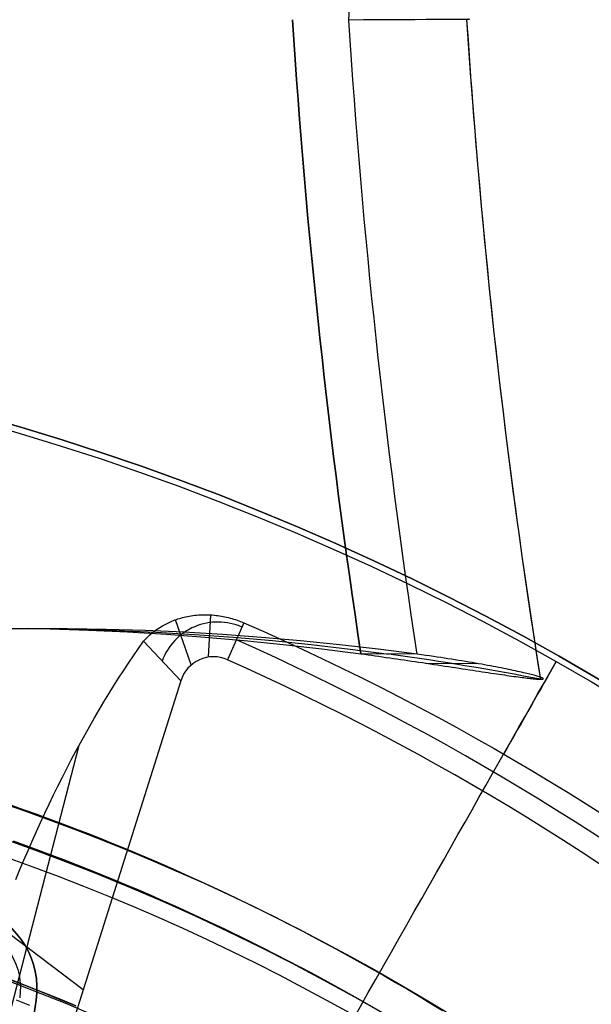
# Model space of a CAD drawing. Extents: x 1448 to 2588, y -916 to 723.
# Tile 32 of 37: x 2040 to 2057, y 136 to 166. Entities that reach past the tile are written whole.
import ezdxf

# ---------------------------------------------------------------- set-up
doc = ezdxf.new("R2010")
doc.units = 0
doc.layers.add('1', color=7, linetype='CONTINUOUS')

msp = doc.modelspace()

# ---------------------------------------------------------------- linework, layer by layer
at = {"layer": '1', "color": 250}
for p, q in [((2044.832, 146.05, 25.37), (2044.355, 147.418, 28.319)), ((2045.357, 146.286, 25.37), (2045.42, 147.566, 27.754)), ((2046.426, 147.323, 27.58), (2045.928, 146.206, 25.37)), ((2039.149, 147.163, 24.83), (2040.852, 147.152, 15.993)), ((2044.513, 145.57, 25.37), (2043.387, 146.767, 29.279)), ((2051.671, 146.376, 18.08), (2049.967, 146.387, 26.917)), ((2051.92, 146.106, 26.888), (2053.473, 146.096, 18.833)), ((2055.97, 146.315, 16.07), (2055.97, 146.315, 23.63)), ((2044.513, 145.57, 25.37), (2038.602, 126.844, 25.37)), ((2041.429, 143.607, 32.392), (2037.212, 127.282, 32.392)), ((2041.558, 136.207, 25.37), (2038.968, 138.172, 36.028))]:
    msp.add_line(p, q, dxfattribs=at)
at = {"layer": '1', "color": 8}
for p, q in [((2036.71, 113.232, 639.5), (2040.133, 135.894, 639.5)), ((2040.133, 135.894, 630), (2038.08, 122.3, 630)), ((2040.133, 135.894, 639.5), (2040.133, 135.894, 630))]:
    msp.add_line(p, q, dxfattribs=at)
at = {"layer": '1', "color": 250}
for points in [[(2039.38, 141.804), (2039.771, 141.667), (2040.16, 141.527), (2040.549, 141.384), (2040.937, 141.239), (2041.324, 141.092), (2041.71, 140.942), (2042.095, 140.79), (2042.479, 140.635), (2042.862, 140.478), (2043.244, 140.319), (2043.625, 140.157), (2044.005, 139.993), (2044.384, 139.826), (2044.762, 139.658), (2045.139, 139.486), (2045.515, 139.313), (2045.89, 139.137), (2046.264, 138.959), (2046.636, 138.779), (2047.008, 138.596), (2047.378, 138.411), (2047.748, 138.224), (2048.116, 138.034), (2048.483, 137.842), (2048.848, 137.648), (2049.213, 137.452), (2049.576, 137.253), (2049.939, 137.053), (2050.3, 136.85), (2050.659, 136.645), (2051.018, 136.437), (2051.375, 136.228), (2051.731, 136.016), (2052.086, 135.802), (2052.439, 135.586)], [(2039.437, 140.724), (2039.821, 140.586), (2040.204, 140.445), (2040.586, 140.302), (2040.967, 140.157), (2041.347, 140.01), (2041.727, 139.86), (2042.105, 139.707), (2042.482, 139.553), (2042.859, 139.396), (2043.234, 139.236), (2043.609, 139.075), (2043.982, 138.91), (2044.354, 138.744), (2044.726, 138.576), (2045.096, 138.405), (2045.465, 138.231), (2045.834, 138.056), (2046.201, 137.878), (2046.567, 137.698), (2046.932, 137.516), (2047.295, 137.331), (2047.658, 137.145), (2048.02, 136.956), (2048.38, 136.764), (2048.739, 136.571), (2049.097, 136.376), (2049.454, 136.178), (2049.81, 135.978), (2050.164, 135.776), (2050.517, 135.572)], [(2041.337, 135.726), (2040.932, 135.895), (2040.527, 136.061), (2040.12, 136.223), (2039.712, 136.383), (2039.303, 136.54)], [(2041.337, 135.726), (2040.932, 135.895), (2040.527, 136.061), (2040.12, 136.223), (2039.712, 136.383), (2039.303, 136.54)], [(2039.303, 136.538), (2039.712, 136.381), (2040.119, 136.222), (2040.526, 136.059), (2040.932, 135.893), (2041.336, 135.724)], [(2039.529, 135.908), (2039.934, 135.75)]]:
    msp.add_lwpolyline(points, dxfattribs=at)
at = {"layer": '1', "color": 8, "extrusion": (0.149344, 0.988785, -3.87881e-09)}
msp.add_lwpolyline([(-1996.459, 640), (-1996.487, 639.997), (-1996.515, 639.993), (-1996.541, 639.988), (-1996.554, 639.986), (-1996.567, 639.983), (-1996.579, 639.98), (-1996.592, 639.976), (-1996.604, 639.973), (-1996.616, 639.969), (-1996.628, 639.965), (-1996.639, 639.961), (-1996.651, 639.957), (-1996.662, 639.953), (-1996.673, 639.948), (-1996.683, 639.943), (-1996.694, 639.938), (-1996.704, 639.933), (-1996.714, 639.927), (-1996.724, 639.922), (-1996.734, 639.916), (-1996.744, 639.91), (-1996.753, 639.903), (-1996.762, 639.897), (-1996.771, 639.89), (-1996.78, 639.883), (-1996.788, 639.876), (-1996.797, 639.869), (-1996.805, 639.861), (-1996.813, 639.854), (-1996.82, 639.846), (-1996.828, 639.838), (-1996.835, 639.829), (-1996.842, 639.821), (-1996.849, 639.812), (-1996.856, 639.803), (-1996.862, 639.794), (-1996.869, 639.785), (-1996.875, 639.775), (-1996.881, 639.765), (-1996.886, 639.755), (-1996.892, 639.745), (-1996.897, 639.735), (-1996.902, 639.724), (-1996.907, 639.714), (-1996.912, 639.703), (-1996.916, 639.692), (-1996.921, 639.68), (-1996.925, 639.669), (-1996.928, 639.657), (-1996.932, 639.645), (-1996.936, 639.633), (-1996.939, 639.62), (-1996.942, 639.608), (-1996.945, 639.595), (-1996.947, 639.582), (-1996.952, 639.556), (-1996.956, 639.528), (-1996.959, 639.5)], dxfattribs=at)
at = {"layer": '1', "color": 250}
for points in [[(2043.387, 146.767, 29.279), (2043.449, 146.834, 29.197), (2043.513, 146.899, 29.116), (2043.58, 146.961, 29.035), (2043.65, 147.021, 28.954), (2043.724, 147.079, 28.874), (2043.8, 147.134, 28.796), (2043.878, 147.186, 28.718), (2043.96, 147.235, 28.642), (2044.039, 147.279, 28.571), (2044.121, 147.32, 28.501), (2044.206, 147.359, 28.432), (2044.249, 147.377, 28.398), (2044.293, 147.395, 28.365), (2044.337, 147.411, 28.332), (2044.382, 147.427, 28.299), (2044.427, 147.443, 28.267), (2044.473, 147.457, 28.236), (2044.52, 147.471, 28.204), (2044.567, 147.483, 28.174), (2044.615, 147.495, 28.143), (2044.663, 147.507, 28.114), (2044.717, 147.518, 28.081), (2044.772, 147.528, 28.05), (2044.827, 147.538, 28.019), (2044.882, 147.546, 27.989), (2044.938, 147.553, 27.96), (2044.995, 147.559, 27.932), (2045.051, 147.563, 27.905), (2045.109, 147.567, 27.878), (2045.166, 147.569, 27.853), (2045.225, 147.571, 27.828), (2045.283, 147.571, 27.804), (2045.342, 147.569, 27.782), (2045.402, 147.567, 27.76), (2045.462, 147.563, 27.74), (2045.522, 147.558, 27.72), (2045.583, 147.551, 27.702), (2045.636, 147.545, 27.687), (2045.69, 147.537, 27.672), (2045.743, 147.528, 27.659), (2045.797, 147.518, 27.647), (2045.85, 147.508, 27.635), (2045.904, 147.496, 27.625), (2045.957, 147.483, 27.616), (2046.011, 147.469, 27.608), (2046.064, 147.454, 27.6), (2046.116, 147.438, 27.594), (2046.169, 147.421, 27.589), (2046.221, 147.404, 27.585), (2046.273, 147.385, 27.582), (2046.324, 147.365, 27.58), (2046.375, 147.345, 27.579), (2046.426, 147.323, 27.58)], [(2039.52, 139.557, 35.253), (2039.642, 139.851, 35.077), (2039.766, 140.143, 34.898), (2039.891, 140.432, 34.717), (2040.017, 140.718, 34.532), (2040.144, 141.002, 34.345), (2040.272, 141.284, 34.154), (2040.402, 141.562, 33.961), (2040.532, 141.838, 33.765), (2040.664, 142.112, 33.566), (2040.796, 142.382, 33.365), (2040.93, 142.65, 33.16), (2041.065, 142.915, 32.953), (2041.202, 143.178, 32.743), (2041.339, 143.438, 32.53), (2041.478, 143.694, 32.315), (2041.617, 143.948, 32.097), (2041.758, 144.2, 31.876), (2041.9, 144.448, 31.653), (2042.044, 144.693, 31.427), (2042.188, 144.936, 31.199), (2042.334, 145.175, 30.968), (2042.481, 145.412, 30.734), (2042.629, 145.645, 30.498), (2042.778, 145.876, 30.259), (2042.929, 146.103, 30.018), (2043.08, 146.328, 29.774), (2043.233, 146.549, 29.528), (2043.387, 146.767, 29.279)], [(2049.967, 146.387, 26.917), (2050.076, 146.372, 26.936), (2050.184, 146.357, 26.954), (2050.293, 146.341, 26.968), (2050.403, 146.326, 26.98), (2050.512, 146.311, 26.99), (2050.621, 146.295, 26.997), (2050.731, 146.279, 27.002), (2050.841, 146.264, 27.004), (2050.951, 146.248, 27.004), (2051.06, 146.232, 27.001), (2051.17, 146.216, 26.995), (2051.279, 146.2, 26.987), (2051.389, 146.184, 26.977), (2051.498, 146.168, 26.964), (2051.607, 146.152, 26.949), (2051.715, 146.136, 26.931), (2051.831, 146.119, 26.909), (2051.946, 146.102, 26.885), (2052.06, 146.085, 26.857), (2052.173, 146.068, 26.827), (2052.285, 146.051, 26.794), (2052.397, 146.034, 26.758), (2052.508, 146.017, 26.72), (2052.617, 146, 26.679), (2052.726, 145.984, 26.635), (2052.833, 145.968, 26.588), (2052.94, 145.952, 26.539), (2053.045, 145.936, 26.487), (2053.149, 145.92, 26.432), (2053.251, 145.904, 26.375), (2053.352, 145.889, 26.315), (2053.452, 145.874, 26.253), (2053.546, 145.86, 26.191), (2053.638, 145.846, 26.127), (2053.728, 145.832, 26.061), (2053.816, 145.819, 25.992), (2053.903, 145.806, 25.922), (2053.988, 145.793, 25.849), (2054.071, 145.781, 25.774), (2054.153, 145.769, 25.697), (2054.232, 145.757, 25.619), (2054.31, 145.746, 25.538), (2054.385, 145.735, 25.455), (2054.458, 145.725, 25.371), (2054.53, 145.715, 25.284), (2054.599, 145.705, 25.196), (2054.666, 145.696, 25.105), (2054.731, 145.687, 25.013), (2054.789, 145.679, 24.925), (2054.846, 145.672, 24.836), (2054.9, 145.665, 24.745), (2054.952, 145.658, 24.654), (2055.002, 145.652, 24.561), (2055.05, 145.647, 24.467), (2055.095, 145.642, 24.371), (2055.138, 145.637, 24.275), (2055.178, 145.633, 24.178), (2055.216, 145.629, 24.08), (2055.252, 145.626, 23.98), (2055.286, 145.623, 23.88), (2055.316, 145.621, 23.779), (2055.345, 145.619, 23.677), (2055.371, 145.618, 23.575), (2055.394, 145.617, 23.471), (2055.412, 145.617, 23.385)], [(2055.412, 145.617, 23.385), (2055.429, 145.617, 23.288), (2055.445, 145.617, 23.192), (2055.458, 145.618, 23.095), (2055.469, 145.619, 22.998), (2055.477, 145.621, 22.901), (2055.484, 145.623, 22.804), (2055.488, 145.626, 22.707), (2055.49, 145.629, 22.609), (2055.49, 145.633, 22.512), (2055.487, 145.636, 22.415), (2055.483, 145.641, 22.317), (2055.476, 145.645, 22.22), (2055.467, 145.65, 22.123), (2055.456, 145.656, 22.026), (2055.443, 145.662, 21.929), (2055.427, 145.668, 21.833), (2055.408, 145.675, 21.728), (2055.386, 145.683, 21.624), (2055.362, 145.691, 21.52), (2055.335, 145.699, 21.418), (2055.306, 145.708, 21.316), (2055.274, 145.717, 21.215), (2055.241, 145.727, 21.114), (2055.204, 145.737, 21.015), (2055.166, 145.747, 20.916), (2055.125, 145.757, 20.819), (2055.081, 145.768, 20.722), (2055.036, 145.78, 20.626), (2054.988, 145.791, 20.532), (2054.938, 145.803, 20.438), (2054.886, 145.815, 20.346), (2054.832, 145.828, 20.255), (2054.772, 145.841, 20.159), (2054.709, 145.855, 20.065), (2054.645, 145.869, 19.973), (2054.578, 145.884, 19.883), (2054.51, 145.898, 19.794), (2054.439, 145.913, 19.707), (2054.366, 145.928, 19.621), (2054.291, 145.943, 19.538), (2054.214, 145.958, 19.456), (2054.135, 145.974, 19.376), (2054.054, 145.989, 19.298), (2053.972, 146.005, 19.222), (2053.887, 146.021, 19.148), (2053.801, 146.037, 19.076), (2053.713, 146.053, 19.005), (2053.624, 146.069, 18.937), (2053.528, 146.086, 18.868), (2053.431, 146.103, 18.802), (2053.333, 146.12, 18.738), (2053.232, 146.137, 18.676), (2053.131, 146.155, 18.617), (2053.028, 146.172, 18.561), (2052.924, 146.189, 18.507), (2052.818, 146.206, 18.455), (2052.712, 146.223, 18.406), (2052.604, 146.24, 18.36), (2052.495, 146.256, 18.316), (2052.385, 146.273, 18.275), (2052.273, 146.29, 18.237), (2052.161, 146.306, 18.201), (2052.048, 146.323, 18.168), (2051.934, 146.339, 18.138), (2051.803, 146.358, 18.107), (2051.671, 146.376, 18.08)]]:
    msp.add_polyline3d(points, dxfattribs=at)
at = {"layer": '1', "color": 250, "extrusion": (0.189316, -0.00117, -0.981915)}
for centre, radius, start, end in [((171.469, 2148.478, 370.491), 133.812, 272.89913, 283.82518), ((193.726, 2232.089, 361.491), 217.803, 260.83854, 265.922), ((193.726, 2232.089, 370.491), 217.803, 260.83854, 265.922), ((193.726, 2232.089, 370.491), 217.803, 260.83854, 265.922), ((193.726, 2232.089, 365.991), 213.303, 260.44297, 265.84807), ((193.726, 2232.089, 365.991), 213.303, 264.58296, 265.84807), ((193.726, 2232.089, 365.991), 213.303, 260.44298, 264.58126), ((73.73, 2006.041, 361.491), 86.028, 316.63849, 7.36151), ((73.73, 2006.041, 365.991), 86.028, 316.63849, 7.36151), ((73.73, 2006.041, 366.301), 86.028, 7.36151, 10.51135)]:
    msp.add_arc(centre, radius, start, end, dxfattribs=at)
at = {"layer": '1', "color": 250, "extrusion": (-0.189316, 0.00117, 0.981915)}
for centre, radius, start, end in [((-193.726, 2232.089, -361.491), 217.803, 274.078, 279.16146), ((-73.73, 2006.041, -370.491), 86.028, 172.63849, 223.36151)]:
    msp.add_arc(centre, radius, start, end, dxfattribs=at)
at = {"layer": '1', "color": 250, "extrusion": (-0.003846, 0.999991, -0.001827)}
msp.add_arc((-2049.376, 22.37, 157.663), 4.504, 169.1432, 259.1409, dxfattribs=at)
at = {"layer": '1', "color": 250, "extrusion": (0, 0, -1)}
for centre, radius, start, end in [((-2017.486, 78.454, -23.63), 78.014, 29.55807, 149.55807), ((-2017.486, 78.454, -23.63), 77.829, 29.55807, 149.55807), ((-2017.486, 78.454, -16.07), 77.829, 29.55807, 149.55807), ((-2017.23, 77.996, -639.2), 67.502, 98.58888, 278.58888), ((-2017.23, 77.996, -614.2), 67.502, 98.58888, 278.58888), ((-2017.23, 77.996, -614.2), 66.502, 98.58888, 278.58888), ((-2017.23, 77.996, -100.739), 65.996, 98.58888, 278.58888), ((-2017.23, 77.996, -102.539), 65.996, 98.58888, 278.58888), ((-2017.23, 77.996, -101.639), 65.996, 98.58888, 278.58888), ((-2017.23, 77.996, -52.239), 62.5, 98.58888, 278.58888), ((-2017.23, 77.996, -48.242), 62.5, 98.58888, 278.58888)]:
    msp.add_arc(centre, radius, start, end, dxfattribs=at)
at = {"layer": '1', "color": 250}
for centre, radius, start, end in [((2017.486, 78.454, 16.07), 78.014, 30.44193, 150.44193), ((2017.486, 78.454, 19.85), 78.014, 30.44193, 150.44193), ((2045.638, 145.554, 27.325), 1.796, 65.9752, 159.9813), ((2013.867, 74.372, 26.567), 79.326, 36.0834, 65.94795), ((2045.505, 145.257, 25.37), 1.04, 65.9789, 162.4507), ((2013.866, 74.371, 25.37), 78.666, 36.06419, 65.94771), ((2017.23, 77.996, 639.2), 66.502, 261.41112, 81.41112)]:
    msp.add_arc(centre, radius, start, end, dxfattribs=at)
at = {"layer": '1', "color": 250, "extrusion": (0.032124, 0.03623, -0.998827)}
msp.add_arc((-1457.5, 1393.572, 43.53), 77.755, 71.99349, 102.68865, dxfattribs=at)
at = {"layer": '1', "color": 250, "extrusion": (0.869856, -0.493305, 0)}
for centre, radius, start, end in [((1110.71, 42.644, 1716.22), 40.528, 269.4207, 319.0268), ((1110.531, 2.479, 1716.22), 37.345, 34.4966, 42.4565)]:
    msp.add_arc(centre, radius, start, end, dxfattribs=at)
at = {"layer": '1', "color": 8, "extrusion": (0, 0, -1)}
for centre, radius, start, end in [((-2037.661, 136.268, -630), 2.5, 109.322, 188.5889), ((-2037.661, 136.268, -639.5), 2.5, 109.322, 188.5889), ((-2037.654, 136.263, -640), 2.007, 109.4877, 188.4232)]:
    msp.add_arc(centre, radius, start, end, dxfattribs=at)
at = {"layer": '1', "color": 8}
msp.add_arc((2037.661, 136.268, 634.75), 2.5, 351.4111, 70.678, dxfattribs=at)

doc.saveas('drawing.dxf')
